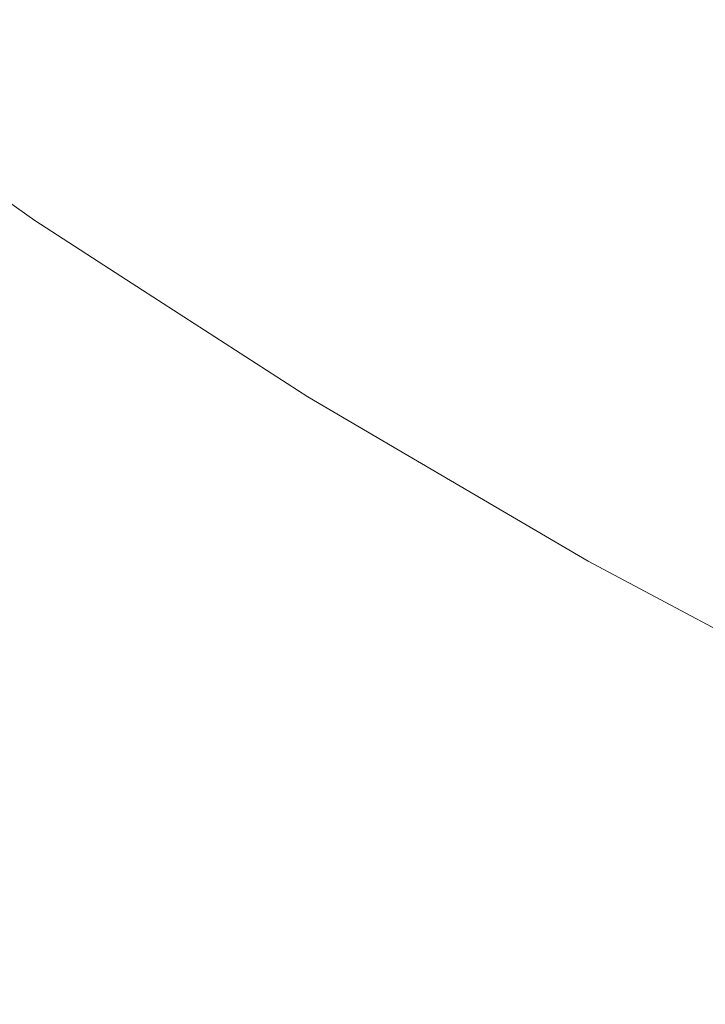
# Model space of a CAD drawing. Header units: centimetres. Extents: x -26 to 27.3, y 37.2 to 39.
# Tile 130 of 256: x -7.9721 to -7.9542, y 37.5139 to 37.5397. Entities that reach past the tile are written whole.
import ezdxf

# ---------------------------------------------------------------- set-up
doc = ezdxf.new("R2010")
doc.units = ezdxf.units.CM
doc.header["$LTSCALE"] = 2.54
doc.layers.add('Lucido design-1', color=7, linetype='Continuous')

# ---------------------------------------------------------------- blocks, each defined once
blk = doc.blocks.new('Gruppo-6-1')
at = {"color": 7, "linetype": 'Continuous', "lineweight": 9}
for points in [[(-25.859734, 38.900112, -349.282667), (-25.859734, 37.300112, -349.282667), (27.240266, 37.300112, -349.282667), (27.240266, 38.900112, -349.282667)], [(-25.859734, 38.900112, -373.24943), (-25.859734, 37.300112, -373.24943), (27.240266, 37.300112, -373.24943), (27.240266, 38.900112, -373.24943)]]:
    blk.add_3dface(points, dxfattribs=at)
for points, invisible_edges in [([(-7.968682, 37.538918, -349.75013), (-7.975425, 37.543687, -349.75013), (-7.974582, 37.544826, -349.746272), (-7.967888, 37.540092, -349.746272)], 15), ([(-7.968682, 37.538918, -373.716893), (-7.975425, 37.543687, -373.716893), (-7.974582, 37.544826, -373.713035), (-7.967888, 37.540092, -373.713035)], 15), ([(-7.959266, 37.538462, -349.738739), (-7.966037, 37.542832, -349.738739), (-7.964981, 37.544394, -349.735076), (-7.958277, 37.540068, -349.735076)], 15), ([(-7.959266, 37.538462, -373.705502), (-7.966037, 37.542832, -373.705502), (-7.964981, 37.544394, -373.701839), (-7.958277, 37.540068, -373.701839)], 15), ([(-7.969385, 37.537878, -349.754038), (-7.976172, 37.542678, -349.754038), (-7.975425, 37.543687, -349.75013), (-7.968682, 37.538918, -349.75013)], 15), ([(-7.969385, 37.537878, -373.720802), (-7.976172, 37.542678, -373.720802), (-7.975425, 37.543687, -373.716893), (-7.968682, 37.538918, -373.716893)], 15), ([(-7.950402, 37.537808, -349.731491), (-7.957209, 37.541802, -349.731491), (-7.956064, 37.543662, -349.727989), (-7.949337, 37.539715, -349.727989)], 15), ([(-7.950402, 37.537808, -373.698254), (-7.957209, 37.541802, -373.698254), (-7.956064, 37.543662, -373.694752), (-7.949337, 37.539715, -373.694752)], 15), ([(-7.960174, 37.536987, -349.742473), (-7.967006, 37.541397, -349.742473), (-7.966037, 37.542832, -349.738739), (-7.959266, 37.538462, -349.738739)], 15), ([(-7.960174, 37.536987, -373.709236), (-7.967006, 37.541397, -373.709236), (-7.966037, 37.542832, -373.705502), (-7.959266, 37.538462, -373.705502)], 15), ([(-7.969997, 37.536972, -349.757992), (-7.976822, 37.541799, -349.757992), (-7.976172, 37.542678, -349.754038), (-7.969385, 37.537878, -349.754038)], 15), ([(-7.969997, 37.536972, -373.724755), (-7.976822, 37.541799, -373.724755), (-7.976172, 37.542678, -373.720802), (-7.969385, 37.537878, -373.720802)], 15), ([(-7.970518, 37.536202, -349.761983), (-7.977375, 37.541051, -349.761983), (-7.976822, 37.541799, -349.757992), (-7.969997, 37.536972, -349.757992)], 15), ([(-7.970518, 37.536202, -373.728746), (-7.977375, 37.541051, -373.728746), (-7.976822, 37.541799, -373.724755), (-7.969997, 37.536972, -373.724755)], 15), ([(-7.951396, 37.536029, -349.735076), (-7.958277, 37.540068, -349.735076), (-7.957209, 37.541802, -349.731491), (-7.950402, 37.537808, -349.731491)], 15), ([(-7.951396, 37.536029, -373.701839), (-7.958277, 37.540068, -373.701839), (-7.957209, 37.541802, -373.698254), (-7.950402, 37.537808, -373.698254)], 15), ([(-7.961, 37.535646, -349.746272), (-7.967888, 37.540092, -349.746272), (-7.967006, 37.541397, -349.742473), (-7.960174, 37.536987, -349.742473)], 15), ([(-7.961, 37.535646, -373.713035), (-7.967888, 37.540092, -373.713035), (-7.967006, 37.541397, -373.709236), (-7.960174, 37.536987, -373.709236)], 15), ([(-7.970946, 37.535568, -349.766006), (-7.977829, 37.540436, -349.766006), (-7.977375, 37.541051, -349.761983), (-7.970518, 37.536202, -349.761983)], 15), ([(-7.970946, 37.535568, -373.732769), (-7.977829, 37.540436, -373.732769), (-7.977375, 37.541051, -373.728746), (-7.970518, 37.536202, -373.728746)], 15), ([(-7.971281, 37.535072, -349.770053), (-7.978185, 37.539955, -349.770053), (-7.977829, 37.540436, -349.766006), (-7.970946, 37.535568, -349.766006)], 15), ([(-7.971281, 37.535072, -373.736816), (-7.978185, 37.539955, -373.736816), (-7.977829, 37.540436, -373.732769), (-7.970946, 37.535568, -373.732769)], 15), ([(-7.971524, 37.534713, -349.774117), (-7.978443, 37.539607, -349.774117), (-7.978185, 37.539955, -349.770053), (-7.971281, 37.535072, -349.770053)], 15), ([(-7.971524, 37.534713, -373.74088), (-7.978443, 37.539607, -373.74088), (-7.978185, 37.539955, -373.736816), (-7.971281, 37.535072, -373.736816)], 15), ([(-7.961742, 37.53444, -349.75013), (-7.968682, 37.538918, -349.75013), (-7.967888, 37.540092, -349.746272), (-7.961, 37.535646, -349.746272)], 15), ([(-7.961742, 37.53444, -373.716893), (-7.968682, 37.538918, -373.716893), (-7.967888, 37.540092, -373.713035), (-7.961, 37.535646, -373.713035)], 15), ([(-7.952315, 37.534383, -349.738739), (-7.959266, 37.538462, -349.738739), (-7.958277, 37.540068, -349.735076), (-7.951396, 37.536029, -349.735076)], 15), ([(-7.952315, 37.534383, -373.705502), (-7.959266, 37.538462, -373.705502), (-7.958277, 37.540068, -373.701839), (-7.951396, 37.536029, -373.701839)], 15), ([(-7.971673, 37.534493, -349.778192), (-7.978601, 37.539393, -349.778192), (-7.978443, 37.539607, -349.774117), (-7.971524, 37.534713, -349.774117)], 15), ([(-7.971673, 37.534493, -373.744955), (-7.978601, 37.539393, -373.744955), (-7.978443, 37.539607, -373.74088), (-7.971524, 37.534713, -373.74088)], 15), ([(-7.972006, 37.533999, -349.992612), (-7.978955, 37.538914, -349.992612), (-7.978766, 37.53917, -349.988627), (-7.971828, 37.534263, -349.988627)], 15), ([(-7.972006, 37.533999, -373.959375), (-7.978955, 37.538914, -373.959375), (-7.978766, 37.53917, -373.95539), (-7.971828, 37.534263, -373.95539)], 15), ([(-7.971828, 37.534263, -349.988627), (-7.978766, 37.53917, -349.988627), (-7.978672, 37.539297, -349.984639), (-7.97174, 37.534394, -349.984639)], 15), ([(-7.971828, 37.534263, -373.95539), (-7.978766, 37.53917, -373.95539), (-7.978672, 37.539297, -373.951402), (-7.97174, 37.534394, -373.951402)], 15), ([(-7.975941, 37.537389, -349.982667), (-7.971729, 37.53441, -349.982667), (-7.97174, 37.534394, -349.984639), (-7.978672, 37.539297, -349.984639)], 14), ([(-7.975941, 37.537389, -373.94943), (-7.971729, 37.53441, -373.94943), (-7.97174, 37.534394, -373.951402), (-7.978672, 37.539297, -373.951402)], 14), ([(-7.971728, 37.534411, -349.782122), (-7.978659, 37.539314, -349.782122), (-7.978601, 37.539393, -349.778192), (-7.971673, 37.534493, -349.778192)], 15), ([(-7.971728, 37.534411, -373.748885), (-7.978659, 37.539314, -373.748885), (-7.978601, 37.539393, -373.744955), (-7.971673, 37.534493, -373.744955)], 15), ([(-7.978659, 37.539314, -349.782122), (-7.971728, 37.534411, -349.782122), (-7.971729, 37.53441, -349.782667), (-7.975941, 37.537389, -349.782667)], 11), ([(-7.978659, 37.539314, -373.748885), (-7.971728, 37.534411, -373.748885), (-7.971729, 37.53441, -373.74943), (-7.975941, 37.537389, -373.74943)], 11), ([(-7.972274, 37.533604, -349.996586), (-7.979239, 37.53853, -349.996586), (-7.978955, 37.538914, -349.992612), (-7.972006, 37.533999, -349.992612)], 15), ([(-7.972274, 37.533604, -373.963349), (-7.979239, 37.53853, -373.963349), (-7.978955, 37.538914, -373.959375), (-7.972006, 37.533999, -373.959375)], 15), ([(-7.962401, 37.53337, -349.754038), (-7.969385, 37.537878, -349.754038), (-7.968682, 37.538918, -349.75013), (-7.961742, 37.53444, -349.75013)], 15), ([(-7.962401, 37.53337, -373.720802), (-7.969385, 37.537878, -373.720802), (-7.968682, 37.538918, -373.716893), (-7.961742, 37.53444, -373.716893)], 15), ([(-7.95316, 37.532871, -349.742473), (-7.960174, 37.536987, -349.742473), (-7.959266, 37.538462, -349.738739), (-7.952315, 37.534383, -349.738739)], 15), ([(-7.95316, 37.532871, -373.709236), (-7.960174, 37.536987, -373.709236), (-7.959266, 37.538462, -373.705502), (-7.952315, 37.534383, -373.705502)], 15), ([(-7.962974, 37.532439, -349.757992), (-7.969997, 37.536972, -349.757992), (-7.969385, 37.537878, -349.754038), (-7.962401, 37.53337, -349.754038)], 15), ([(-7.962974, 37.532439, -373.724755), (-7.969997, 37.536972, -373.724755), (-7.969385, 37.537878, -373.720802), (-7.962401, 37.53337, -373.720802)], 15), ([(-7.971729, 37.53441, -349.982667), (-7.975941, 37.537389, -349.982667), (-7.975941, 37.537389, -349.782667), (-7.971729, 37.53441, -349.782667)], 10), ([(-7.971729, 37.53441, -373.94943), (-7.975941, 37.537389, -373.94943), (-7.975941, 37.537389, -373.74943), (-7.971729, 37.53441, -373.74943)], 10), ([(-7.963461, 37.531647, -349.761983), (-7.970518, 37.536202, -349.761983), (-7.969997, 37.536972, -349.757992), (-7.962974, 37.532439, -349.757992)], 15), ([(-7.963461, 37.531647, -373.728746), (-7.970518, 37.536202, -373.728746), (-7.969997, 37.536972, -373.724755), (-7.962974, 37.532439, -373.724755)], 15), ([(-7.953928, 37.531496, -349.746272), (-7.961, 37.535646, -349.746272), (-7.960174, 37.536987, -349.742473), (-7.95316, 37.532871, -349.742473)], 15), ([(-7.953928, 37.531496, -373.713035), (-7.961, 37.535646, -373.713035), (-7.960174, 37.536987, -373.709236), (-7.95316, 37.532871, -373.709236)], 15), ([(-7.963862, 37.530996, -349.766006), (-7.970946, 37.535568, -349.766006), (-7.970518, 37.536202, -349.761983), (-7.963461, 37.531647, -349.761983)], 15), ([(-7.963862, 37.530996, -373.732769), (-7.970946, 37.535568, -373.732769), (-7.970518, 37.536202, -373.728746), (-7.963461, 37.531647, -373.728746)], 15), ([(-7.964176, 37.530486, -349.770053), (-7.971281, 37.535072, -349.770053), (-7.970946, 37.535568, -349.766006), (-7.963862, 37.530996, -349.766006)], 15), ([(-7.964176, 37.530486, -373.736816), (-7.971281, 37.535072, -373.736816), (-7.970946, 37.535568, -373.732769), (-7.963862, 37.530996, -373.732769)], 15), ([(-7.954619, 37.53026, -349.75013), (-7.961742, 37.53444, -349.75013), (-7.961, 37.535646, -349.746272), (-7.953928, 37.531496, -349.746272)], 15), ([(-7.954619, 37.53026, -373.716893), (-7.961742, 37.53444, -373.716893), (-7.961, 37.535646, -373.713035), (-7.953928, 37.531496, -373.713035)], 15), ([(-7.964403, 37.530118, -349.774117), (-7.971524, 37.534713, -349.774117), (-7.971281, 37.535072, -349.770053), (-7.964176, 37.530486, -349.770053)], 15), ([(-7.964403, 37.530118, -373.74088), (-7.971524, 37.534713, -373.74088), (-7.971281, 37.535072, -373.736816), (-7.964176, 37.530486, -373.736816)], 15), ([(-7.964543, 37.529891, -349.778192), (-7.971673, 37.534493, -349.778192), (-7.971524, 37.534713, -349.774117), (-7.964403, 37.530118, -349.774117)], 15), ([(-7.964543, 37.529891, -373.744955), (-7.971673, 37.534493, -373.744955), (-7.971524, 37.534713, -373.74088), (-7.964403, 37.530118, -373.74088)], 15), ([(-7.964855, 37.529384, -349.992612), (-7.972006, 37.533999, -349.992612), (-7.971828, 37.534263, -349.988627), (-7.964688, 37.529655, -349.988627)], 15), ([(-7.964855, 37.529384, -373.959375), (-7.972006, 37.533999, -373.959375), (-7.971828, 37.534263, -373.95539), (-7.964688, 37.529655, -373.95539)], 15), ([(-7.964688, 37.529655, -349.988627), (-7.971828, 37.534263, -349.988627), (-7.97174, 37.534394, -349.984639), (-7.964605, 37.52979, -349.984639)], 15), ([(-7.964688, 37.529655, -373.95539), (-7.971828, 37.534263, -373.95539), (-7.97174, 37.534394, -373.951402), (-7.964605, 37.52979, -373.951402)], 15), ([(-7.97174, 37.534394, -349.984639), (-7.971729, 37.53441, -349.982667), (-7.969183, 37.532767, -349.982667)], 9), ([(-7.97174, 37.534394, -373.951402), (-7.971729, 37.53441, -373.94943), (-7.969183, 37.532767, -373.94943)], 9), ([(-7.969183, 37.532767, -349.982667), (-7.964595, 37.529806, -349.982667), (-7.964605, 37.52979, -349.984639), (-7.97174, 37.534394, -349.984639)], 14), ([(-7.969183, 37.532767, -373.94943), (-7.964595, 37.529806, -373.94943), (-7.964605, 37.52979, -373.951402), (-7.97174, 37.534394, -373.951402)], 14), ([(-7.969183, 37.532767, -349.782667), (-7.971729, 37.53441, -349.782667), (-7.971728, 37.534411, -349.782122)], 10), ([(-7.969183, 37.532767, -373.74943), (-7.971729, 37.53441, -373.74943), (-7.971728, 37.534411, -373.748885)], 10), ([(-7.971729, 37.53441, -349.782667), (-7.969183, 37.532767, -349.782667), (-7.969183, 37.532767, -349.982667), (-7.971729, 37.53441, -349.982667)], 10), ([(-7.971729, 37.53441, -373.74943), (-7.969183, 37.532767, -373.74943), (-7.969183, 37.532767, -373.94943), (-7.971729, 37.53441, -373.94943)], 10), ([(-7.964594, 37.529807, -349.782122), (-7.971728, 37.534411, -349.782122), (-7.971673, 37.534493, -349.778192), (-7.964543, 37.529891, -349.778192)], 15), ([(-7.964594, 37.529807, -373.748885), (-7.971728, 37.534411, -373.748885), (-7.971673, 37.534493, -373.744955), (-7.964543, 37.529891, -373.744955)], 15), ([(-7.971728, 37.534411, -349.782122), (-7.964594, 37.529807, -349.782122), (-7.964595, 37.529806, -349.782667), (-7.969183, 37.532767, -349.782667)], 11), ([(-7.971728, 37.534411, -373.748885), (-7.964594, 37.529807, -373.748885), (-7.964595, 37.529806, -373.74943), (-7.969183, 37.532767, -373.74943)], 11), ([(-7.955231, 37.529163, -349.754038), (-7.962401, 37.53337, -349.754038), (-7.961742, 37.53444, -349.75013), (-7.954619, 37.53026, -349.75013)], 15), ([(-7.955231, 37.529163, -373.720802), (-7.962401, 37.53337, -373.720802), (-7.961742, 37.53444, -373.716893), (-7.954619, 37.53026, -373.716893)], 15), ([(-7.965106, 37.528977, -349.996586), (-7.972274, 37.533604, -349.996586), (-7.972006, 37.533999, -349.992612), (-7.964855, 37.529384, -349.992612)], 15), ([(-7.965106, 37.528977, -373.963349), (-7.972274, 37.533604, -373.963349), (-7.972006, 37.533999, -373.959375), (-7.964855, 37.529384, -373.959375)], 15), ([(-7.96544, 37.528435, -350.000543), (-7.972631, 37.533075, -350.000543), (-7.972274, 37.533604, -349.996586), (-7.965106, 37.528977, -349.996586)], 15), ([(-7.96544, 37.528435, -373.967306), (-7.972631, 37.533075, -373.967306), (-7.972274, 37.533604, -373.963349), (-7.965106, 37.528977, -373.963349)], 15), ([(-7.955765, 37.528209, -349.757992), (-7.962974, 37.532439, -349.757992), (-7.962401, 37.53337, -349.754038), (-7.955231, 37.529163, -349.754038)], 15), ([(-7.955765, 37.528209, -373.724755), (-7.962974, 37.532439, -373.724755), (-7.962401, 37.53337, -373.720802), (-7.955231, 37.529163, -373.720802)], 15), ([(-7.965857, 37.527756, -350.004477), (-7.973077, 37.532416, -350.004477), (-7.972631, 37.533075, -350.000543), (-7.96544, 37.528435, -350.000543)], 15), ([(-7.965857, 37.527756, -373.97124), (-7.973077, 37.532416, -373.97124), (-7.972631, 37.533075, -373.967306), (-7.96544, 37.528435, -373.967306)], 15), ([(-7.964595, 37.529806, -349.982667), (-7.969183, 37.532767, -349.982667), (-7.969183, 37.532767, -349.782667), (-7.964595, 37.529806, -349.782667)], 10), ([(-7.964595, 37.529806, -373.94943), (-7.969183, 37.532767, -373.94943), (-7.969183, 37.532767, -373.74943), (-7.964595, 37.529806, -373.74943)], 10), ([(-7.966358, 37.526943, -350.00838), (-7.973612, 37.531624, -350.00838), (-7.973077, 37.532416, -350.004477), (-7.965857, 37.527756, -350.004477)], 15), ([(-7.966358, 37.526943, -373.975143), (-7.973612, 37.531624, -373.975143), (-7.973077, 37.532416, -373.97124), (-7.965857, 37.527756, -373.97124)], 15), ([(-7.956218, 37.527397, -349.761983), (-7.963461, 37.531647, -349.761983), (-7.962974, 37.532439, -349.757992), (-7.955765, 37.528209, -349.757992)], 15), ([(-7.956218, 37.527397, -373.728746), (-7.963461, 37.531647, -373.728746), (-7.962974, 37.532439, -373.724755), (-7.955765, 37.528209, -373.724755)], 15), ([(-7.966941, 37.525996, -350.012247), (-7.974235, 37.530702, -350.012247), (-7.973612, 37.531624, -350.00838), (-7.966358, 37.526943, -350.00838)], 15), ([(-7.966941, 37.525996, -373.97901), (-7.974235, 37.530702, -373.97901), (-7.973612, 37.531624, -373.975143), (-7.966358, 37.526943, -373.975143)], 15), ([(-7.956591, 37.526729, -349.766006), (-7.963862, 37.530996, -349.766006), (-7.963461, 37.531647, -349.761983), (-7.956218, 37.527397, -349.761983)], 15), ([(-7.956591, 37.526729, -373.732769), (-7.963862, 37.530996, -373.732769), (-7.963461, 37.531647, -373.728746), (-7.956218, 37.527397, -373.728746)], 15), ([(-7.947325, 37.526386, -349.75013), (-7.954619, 37.53026, -349.75013), (-7.953928, 37.531496, -349.746272), (-7.946687, 37.52765, -349.746272)], 15), ([(-7.947325, 37.526386, -373.716893), (-7.954619, 37.53026, -373.716893), (-7.953928, 37.531496, -373.713035), (-7.946687, 37.52765, -373.713035)], 15), ([(-7.956883, 37.526206, -349.770053), (-7.964176, 37.530486, -349.770053), (-7.963862, 37.530996, -349.766006), (-7.956591, 37.526729, -349.766006)], 15), ([(-7.956883, 37.526206, -373.736816), (-7.964176, 37.530486, -373.736816), (-7.963862, 37.530996, -373.732769), (-7.956591, 37.526729, -373.732769)], 15), ([(-7.967607, 37.524915, -350.01607), (-7.974945, 37.529651, -350.01607), (-7.974235, 37.530702, -350.012247), (-7.966941, 37.525996, -350.012247)], 15), ([(-7.967607, 37.524915, -373.982833), (-7.974945, 37.529651, -373.982833), (-7.974235, 37.530702, -373.97901), (-7.966941, 37.525996, -373.97901)], 15), ([(-7.957094, 37.525829, -349.774117), (-7.964403, 37.530118, -349.774117), (-7.964176, 37.530486, -349.770053), (-7.956883, 37.526206, -349.770053)], 15), ([(-7.957094, 37.525829, -373.74088), (-7.964403, 37.530118, -373.74088), (-7.964176, 37.530486, -373.736816), (-7.956883, 37.526206, -373.736816)], 15), ([(-7.94789, 37.525264, -349.754038), (-7.955231, 37.529163, -349.754038), (-7.954619, 37.53026, -349.75013), (-7.947325, 37.526386, -349.75013)], 15), ([(-7.94789, 37.525264, -373.720802), (-7.955231, 37.529163, -373.720802), (-7.954619, 37.53026, -373.716893), (-7.947325, 37.526386, -373.716893)], 15), ([(-7.957272, 37.52551, -349.782122), (-7.964594, 37.529807, -349.782122), (-7.964543, 37.529891, -349.778192), (-7.957224, 37.525597, -349.778192)], 15), ([(-7.957272, 37.52551, -373.748885), (-7.964594, 37.529807, -373.748885), (-7.964543, 37.529891, -373.744955), (-7.957224, 37.525597, -373.744955)], 15), ([(-7.957224, 37.525597, -349.778192), (-7.964543, 37.529891, -349.778192), (-7.964403, 37.530118, -349.774117), (-7.957094, 37.525829, -349.774117)], 15), ([(-7.957224, 37.525597, -373.744955), (-7.964543, 37.529891, -373.744955), (-7.964403, 37.530118, -373.74088), (-7.957094, 37.525829, -373.74088)], 15), ([(-7.968353, 37.523703, -350.019843), (-7.975742, 37.528472, -350.019843), (-7.974945, 37.529651, -350.01607), (-7.967607, 37.524915, -350.01607)], 15), ([(-7.968353, 37.523703, -373.986606), (-7.975742, 37.528472, -373.986606), (-7.974945, 37.529651, -373.982833), (-7.967607, 37.524915, -373.982833)], 15), ([(-7.957514, 37.525076, -349.992612), (-7.964855, 37.529384, -349.992612), (-7.964688, 37.529655, -349.988627), (-7.957359, 37.525354, -349.988627)], 15), ([(-7.957514, 37.525076, -373.959375), (-7.964855, 37.529384, -373.959375), (-7.964688, 37.529655, -373.95539), (-7.957359, 37.525354, -373.95539)], 15), ([(-7.957359, 37.525354, -349.988627), (-7.964688, 37.529655, -349.988627), (-7.964605, 37.52979, -349.984639), (-7.957282, 37.525492, -349.984639)], 15), ([(-7.957359, 37.525354, -373.95539), (-7.964688, 37.529655, -373.95539), (-7.964605, 37.52979, -373.951402), (-7.957282, 37.525492, -373.951402)], 15), ([(-7.964605, 37.52979, -349.984639), (-7.964595, 37.529806, -349.982667), (-7.962236, 37.528422, -349.982667)], 9), ([(-7.964605, 37.52979, -373.951402), (-7.964595, 37.529806, -373.94943), (-7.962236, 37.528422, -373.94943)], 9), ([(-7.962236, 37.528422, -349.982667), (-7.957273, 37.525509, -349.982667), (-7.957282, 37.525492, -349.984639), (-7.964605, 37.52979, -349.984639)], 14), ([(-7.962236, 37.528422, -373.94943), (-7.957273, 37.525509, -373.94943), (-7.957282, 37.525492, -373.951402), (-7.964605, 37.52979, -373.951402)], 14), ([(-7.962236, 37.528422, -349.782667), (-7.964595, 37.529806, -349.782667), (-7.964594, 37.529807, -349.782122)], 10), ([(-7.962236, 37.528422, -373.74943), (-7.964595, 37.529806, -373.74943), (-7.964594, 37.529807, -373.748885)], 10), ([(-7.964595, 37.529806, -349.782667), (-7.962236, 37.528422, -349.782667), (-7.962236, 37.528422, -349.982667), (-7.964595, 37.529806, -349.982667)], 10), ([(-7.964595, 37.529806, -373.74943), (-7.962236, 37.528422, -373.74943), (-7.962236, 37.528422, -373.94943), (-7.964595, 37.529806, -373.94943)], 10), ([(-7.964594, 37.529807, -349.782122), (-7.957272, 37.52551, -349.782122), (-7.957273, 37.525509, -349.782667), (-7.962236, 37.528422, -349.782667)], 11), ([(-7.964594, 37.529807, -373.748885), (-7.957272, 37.52551, -373.748885), (-7.957273, 37.525509, -373.74943), (-7.962236, 37.528422, -373.74943)], 11), ([(-7.957747, 37.524659, -349.996586), (-7.965106, 37.528977, -349.996586), (-7.964855, 37.529384, -349.992612), (-7.957514, 37.525076, -349.992612)], 15), ([(-7.957747, 37.524659, -373.963349), (-7.965106, 37.528977, -373.963349), (-7.964855, 37.529384, -373.959375), (-7.957514, 37.525076, -373.959375)], 15), ([(-7.948382, 37.524288, -349.757992), (-7.955765, 37.528209, -349.757992), (-7.955231, 37.529163, -349.754038), (-7.94789, 37.525264, -349.754038)], 15), ([(-7.948382, 37.524288, -373.724755), (-7.955765, 37.528209, -373.724755), (-7.955231, 37.529163, -373.720802), (-7.94789, 37.525264, -373.720802)], 15), ([(-7.958058, 37.524103, -350.000543), (-7.96544, 37.528435, -350.000543), (-7.965106, 37.528977, -349.996586), (-7.957747, 37.524659, -349.996586)], 15), ([(-7.958058, 37.524103, -373.967306), (-7.96544, 37.528435, -373.967306), (-7.965106, 37.528977, -373.963349), (-7.957747, 37.524659, -373.963349)], 15), ([(-7.96918, 37.522361, -350.02356), (-7.976625, 37.527166, -350.02356), (-7.975742, 37.528472, -350.019843), (-7.968353, 37.523703, -350.019843)], 15), ([(-7.96918, 37.522361, -373.990324), (-7.976625, 37.527166, -373.990324), (-7.975742, 37.528472, -373.986606), (-7.968353, 37.523703, -373.986606)], 15), ([(-7.958447, 37.523408, -350.004477), (-7.965857, 37.527756, -350.004477), (-7.96544, 37.528435, -350.000543), (-7.958058, 37.524103, -350.000543)], 15), ([(-7.958447, 37.523408, -373.97124), (-7.965857, 37.527756, -373.97124), (-7.96544, 37.528435, -373.967306), (-7.958058, 37.524103, -373.967306)], 15), ([(-7.957273, 37.525509, -349.982667), (-7.962236, 37.528422, -349.982667), (-7.962236, 37.528422, -349.782667), (-7.957273, 37.525509, -349.782667)], 10), ([(-7.957273, 37.525509, -373.94943), (-7.962236, 37.528422, -373.94943), (-7.962236, 37.528422, -373.74943), (-7.957273, 37.525509, -373.74943)], 10), ([(-7.948801, 37.523458, -349.761983), (-7.956218, 37.527397, -349.761983), (-7.955765, 37.528209, -349.757992), (-7.948382, 37.524288, -349.757992)], 15), ([(-7.948801, 37.523458, -373.728746), (-7.956218, 37.527397, -373.728746), (-7.955765, 37.528209, -373.724755), (-7.948382, 37.524288, -373.724755)], 15), ([(-7.958913, 37.522574, -350.00838), (-7.966358, 37.526943, -350.00838), (-7.965857, 37.527756, -350.004477), (-7.958447, 37.523408, -350.004477)], 15), ([(-7.958913, 37.522574, -373.975143), (-7.966358, 37.526943, -373.975143), (-7.965857, 37.527756, -373.97124), (-7.958447, 37.523408, -373.97124)], 15), ([(-7.949145, 37.522775, -349.766006), (-7.956591, 37.526729, -349.766006), (-7.956218, 37.527397, -349.761983), (-7.948801, 37.523458, -349.761983)], 15), ([(-7.949145, 37.522775, -373.732769), (-7.956591, 37.526729, -373.732769), (-7.956218, 37.527397, -373.728746), (-7.948801, 37.523458, -373.728746)], 15), ([(-7.970085, 37.52089, -350.027215), (-7.977592, 37.525735, -350.027215), (-7.976625, 37.527166, -350.02356), (-7.96918, 37.522361, -350.02356)], 15), ([(-7.970085, 37.52089, -373.993978), (-7.977592, 37.525735, -373.993978), (-7.976625, 37.527166, -373.990324), (-7.96918, 37.522361, -373.990324)], 15), ([(-7.959455, 37.521602, -350.012247), (-7.966941, 37.525996, -350.012247), (-7.966358, 37.526943, -350.00838), (-7.958913, 37.522574, -350.00838)], 15), ([(-7.959455, 37.521602, -373.97901), (-7.966941, 37.525996, -373.97901), (-7.966358, 37.526943, -373.975143), (-7.958913, 37.522574, -373.975143)], 15), ([(-7.949415, 37.52224, -349.770053), (-7.956883, 37.526206, -349.770053), (-7.956591, 37.526729, -349.766006), (-7.949145, 37.522775, -349.766006)], 15), ([(-7.949415, 37.52224, -373.736816), (-7.956883, 37.526206, -373.736816), (-7.956591, 37.526729, -373.732769), (-7.949145, 37.522775, -373.732769)], 15), ([(-7.94961, 37.521854, -349.774117), (-7.957094, 37.525829, -349.774117), (-7.956883, 37.526206, -349.770053), (-7.949415, 37.52224, -349.770053)], 15), ([(-7.94961, 37.521854, -373.74088), (-7.957094, 37.525829, -373.74088), (-7.956883, 37.526206, -373.736816), (-7.949415, 37.52224, -373.736816)], 15), ([(-7.960074, 37.520495, -350.01607), (-7.967607, 37.524915, -350.01607), (-7.966941, 37.525996, -350.012247), (-7.959455, 37.521602, -350.012247)], 15), ([(-7.960074, 37.520495, -373.982833), (-7.967607, 37.524915, -373.982833), (-7.966941, 37.525996, -373.97901), (-7.959455, 37.521602, -373.97901)], 15), ([(-7.949729, 37.521616, -349.778192), (-7.957224, 37.525597, -349.778192), (-7.957094, 37.525829, -349.774117), (-7.94961, 37.521854, -349.774117)], 15), ([(-7.949729, 37.521616, -373.744955), (-7.957224, 37.525597, -373.744955), (-7.957094, 37.525829, -373.74088), (-7.94961, 37.521854, -373.74088)], 15), ([(-7.971069, 37.519293, -350.030801), (-7.978642, 37.524181, -350.030801), (-7.977592, 37.525735, -350.027215), (-7.970085, 37.52089, -350.027215)], 15), ([(-7.971069, 37.519293, -373.997564), (-7.978642, 37.524181, -373.997564), (-7.977592, 37.525735, -373.993978), (-7.970085, 37.52089, -373.993978)], 15), ([(-7.949774, 37.521528, -349.782122), (-7.957272, 37.52551, -349.782122), (-7.957224, 37.525597, -349.778192), (-7.949729, 37.521616, -349.778192)], 15), ([(-7.949774, 37.521528, -373.748885), (-7.957272, 37.52551, -373.748885), (-7.957224, 37.525597, -373.744955), (-7.949729, 37.521616, -373.744955)], 15), ([(-7.949998, 37.521084, -349.992612), (-7.957514, 37.525076, -349.992612), (-7.957359, 37.525354, -349.988627), (-7.949854, 37.521368, -349.988627)], 15), ([(-7.949998, 37.521084, -373.959375), (-7.957514, 37.525076, -373.959375), (-7.957359, 37.525354, -373.95539), (-7.949854, 37.521368, -373.95539)], 15), ([(-7.949854, 37.521368, -349.988627), (-7.957359, 37.525354, -349.988627), (-7.957282, 37.525492, -349.984639), (-7.949783, 37.521509, -349.984639)], 15), ([(-7.949854, 37.521368, -373.95539), (-7.957359, 37.525354, -373.95539), (-7.957282, 37.525492, -373.951402), (-7.949783, 37.521509, -373.951402)], 15), ([(-7.957282, 37.525492, -349.984639), (-7.957273, 37.525509, -349.982667), (-7.95511, 37.52436, -349.982667)], 9), ([(-7.957282, 37.525492, -373.951402), (-7.957273, 37.525509, -373.94943), (-7.95511, 37.52436, -373.94943)], 9), ([(-7.95511, 37.52436, -349.982667), (-7.949774, 37.521527, -349.982667), (-7.949783, 37.521509, -349.984639), (-7.957282, 37.525492, -349.984639)], 14), ([(-7.95511, 37.52436, -373.94943), (-7.949774, 37.521527, -373.94943), (-7.949783, 37.521509, -373.951402), (-7.957282, 37.525492, -373.951402)], 14), ([(-7.95511, 37.52436, -349.782667), (-7.957273, 37.525509, -349.782667), (-7.957272, 37.52551, -349.782122)], 10), ([(-7.95511, 37.52436, -373.74943), (-7.957273, 37.525509, -373.74943), (-7.957272, 37.52551, -373.748885)], 10), ([(-7.957273, 37.525509, -349.782667), (-7.95511, 37.52436, -349.782667), (-7.95511, 37.52436, -349.982667), (-7.957273, 37.525509, -349.982667)], 10), ([(-7.957273, 37.525509, -373.74943), (-7.95511, 37.52436, -373.74943), (-7.95511, 37.52436, -373.94943), (-7.957273, 37.525509, -373.94943)], 10), ([(-7.957272, 37.52551, -349.782122), (-7.949774, 37.521528, -349.782122), (-7.949774, 37.521527, -349.782667), (-7.95511, 37.52436, -349.782667)], 11), ([(-7.957272, 37.52551, -373.748885), (-7.949774, 37.521528, -373.748885), (-7.949774, 37.521527, -373.74943), (-7.95511, 37.52436, -373.74943)], 11), ([(-7.950213, 37.520658, -349.996586), (-7.957747, 37.524659, -349.996586), (-7.957514, 37.525076, -349.992612), (-7.949998, 37.521084, -349.992612)], 15), ([(-7.950213, 37.520658, -373.963349), (-7.957747, 37.524659, -373.963349), (-7.957514, 37.525076, -373.959375), (-7.949998, 37.521084, -373.959375)], 15), ([(-7.960768, 37.519252, -350.019843), (-7.968353, 37.523703, -350.019843), (-7.967607, 37.524915, -350.01607), (-7.960074, 37.520495, -350.01607)], 15), ([(-7.960768, 37.519252, -373.986606), (-7.968353, 37.523703, -373.986606), (-7.967607, 37.524915, -373.982833), (-7.960074, 37.520495, -373.982833)], 15), ([(-7.9505, 37.520088, -350.000543), (-7.958058, 37.524103, -350.000543), (-7.957747, 37.524659, -349.996586), (-7.950213, 37.520658, -349.996586)], 15), ([(-7.9505, 37.520088, -373.967306), (-7.958058, 37.524103, -373.967306), (-7.957747, 37.524659, -373.963349), (-7.950213, 37.520658, -373.963349)], 15), ([(-7.949774, 37.521527, -349.982667), (-7.95511, 37.52436, -349.982667), (-7.95511, 37.52436, -349.782667), (-7.949774, 37.521527, -349.782667)], 10), ([(-7.949774, 37.521527, -373.94943), (-7.95511, 37.52436, -373.94943), (-7.95511, 37.52436, -373.74943), (-7.949774, 37.521527, -373.74943)], 10), ([(-7.972128, 37.517571, -350.034311), (-7.979774, 37.522506, -350.034311), (-7.978642, 37.524181, -350.030801), (-7.971069, 37.519293, -350.030801)], 15), ([(-7.972128, 37.517571, -374.001074), (-7.979774, 37.522506, -374.001074), (-7.978642, 37.524181, -373.997564), (-7.971069, 37.519293, -373.997564)], 15), ([(-7.950858, 37.519377, -350.004477), (-7.958447, 37.523408, -350.004477), (-7.958058, 37.524103, -350.000543), (-7.9505, 37.520088, -350.000543)], 15), ([(-7.950858, 37.519377, -373.97124), (-7.958447, 37.523408, -373.97124), (-7.958058, 37.524103, -373.967306), (-7.9505, 37.520088, -373.967306)], 15), ([(-7.961537, 37.517876, -350.02356), (-7.96918, 37.522361, -350.02356), (-7.968353, 37.523703, -350.019843), (-7.960768, 37.519252, -350.019843)], 15), ([(-7.961537, 37.517876, -373.990324), (-7.96918, 37.522361, -373.990324), (-7.968353, 37.523703, -373.986606), (-7.960768, 37.519252, -373.986606)], 15), ([(-7.951288, 37.518524, -350.00838), (-7.958913, 37.522574, -350.00838), (-7.958447, 37.523408, -350.004477), (-7.950858, 37.519377, -350.004477)], 15), ([(-7.951288, 37.518524, -373.975143), (-7.958913, 37.522574, -373.975143), (-7.958447, 37.523408, -373.97124), (-7.950858, 37.519377, -373.97124)], 15), ([(-7.951789, 37.517531, -350.012247), (-7.959455, 37.521602, -350.012247), (-7.958913, 37.522574, -350.00838), (-7.951288, 37.518524, -350.00838)], 15), ([(-7.951789, 37.517531, -373.97901), (-7.959455, 37.521602, -373.97901), (-7.958913, 37.522574, -373.975143), (-7.951288, 37.518524, -373.975143)], 15), ([(-7.962379, 37.516368, -350.027215), (-7.970085, 37.52089, -350.027215), (-7.96918, 37.522361, -350.02356), (-7.961537, 37.517876, -350.02356)], 15), ([(-7.962379, 37.516368, -373.993978), (-7.970085, 37.52089, -373.993978), (-7.96918, 37.522361, -373.990324), (-7.961537, 37.517876, -373.990324)], 15), ([(-7.95236, 37.516398, -350.01607), (-7.960074, 37.520495, -350.01607), (-7.959455, 37.521602, -350.012247), (-7.951789, 37.517531, -350.012247)], 15), ([(-7.95236, 37.516398, -373.982833), (-7.960074, 37.520495, -373.982833), (-7.959455, 37.521602, -373.97901), (-7.951789, 37.517531, -373.97901)], 15), ([(-7.963294, 37.51473, -350.030801), (-7.971069, 37.519293, -350.030801), (-7.970085, 37.52089, -350.027215), (-7.962379, 37.516368, -350.027215)], 15), ([(-7.963294, 37.51473, -373.997564), (-7.971069, 37.519293, -373.997564), (-7.970085, 37.52089, -373.993978), (-7.962379, 37.516368, -373.993978)], 15), ([(-7.953001, 37.515127, -350.019843), (-7.960768, 37.519252, -350.019843), (-7.960074, 37.520495, -350.01607), (-7.95236, 37.516398, -350.01607)], 15), ([(-7.953001, 37.515127, -373.986606), (-7.960768, 37.519252, -373.986606), (-7.960074, 37.520495, -373.982833), (-7.95236, 37.516398, -373.982833)], 15), ([(-7.96428, 37.512966, -350.034311), (-7.972128, 37.517571, -350.034311), (-7.971069, 37.519293, -350.030801), (-7.963294, 37.51473, -350.030801)], 15), ([(-7.96428, 37.512966, -374.001074), (-7.972128, 37.517571, -374.001074), (-7.971069, 37.519293, -373.997564), (-7.963294, 37.51473, -373.997564)], 15), ([(-7.953711, 37.513719, -350.02356), (-7.961537, 37.517876, -350.02356), (-7.960768, 37.519252, -350.019843), (-7.953001, 37.515127, -350.019843)], 15), ([(-7.953711, 37.513719, -373.990324), (-7.961537, 37.517876, -373.990324), (-7.960768, 37.519252, -373.986606), (-7.953001, 37.515127, -373.986606)], 15), ([(-7.954489, 37.512177, -350.027215), (-7.962379, 37.516368, -350.027215), (-7.961537, 37.517876, -350.02356), (-7.953711, 37.513719, -350.02356)], 15), ([(-7.954489, 37.512177, -373.993978), (-7.962379, 37.516368, -373.993978), (-7.961537, 37.517876, -373.990324), (-7.953711, 37.513719, -373.990324)], 15), ([(-7.965335, 37.511076, -350.037741), (-7.973263, 37.515729, -350.037741), (-7.972128, 37.517571, -350.034311), (-7.96428, 37.512966, -350.034311)], 15), ([(-7.965335, 37.511076, -374.004504), (-7.973263, 37.515729, -374.004504), (-7.972128, 37.517571, -374.001074), (-7.96428, 37.512966, -374.001074)], 15), ([(-7.955333, 37.510502, -350.030801), (-7.963294, 37.51473, -350.030801), (-7.962379, 37.516368, -350.027215), (-7.954489, 37.512177, -350.027215)], 15), ([(-7.955333, 37.510502, -373.997564), (-7.963294, 37.51473, -373.997564), (-7.962379, 37.516368, -373.993978), (-7.954489, 37.512177, -373.993978)], 15), ([(-7.966459, 37.509065, -350.041082), (-7.974471, 37.513767, -350.041082), (-7.973263, 37.515729, -350.037741), (-7.965335, 37.511076, -350.037741)], 15), ([(-7.966459, 37.509065, -374.007845), (-7.974471, 37.513767, -374.007845), (-7.973263, 37.515729, -374.004504), (-7.965335, 37.511076, -374.004504)], 15), ([(-7.956243, 37.508697, -350.034311), (-7.96428, 37.512966, -350.034311), (-7.963294, 37.51473, -350.030801), (-7.955333, 37.510502, -350.030801)], 15), ([(-7.956243, 37.508697, -374.001074), (-7.96428, 37.512966, -374.001074), (-7.963294, 37.51473, -373.997564), (-7.955333, 37.510502, -373.997564)], 15)]:
    blk.add_3dface(points, dxfattribs=dict(at, invisible_edges=invisible_edges))

msp = doc.modelspace()

# ---------------------------------------------------------------- block references
at = {"layer": 'Lucido design-1', "color": 7}
msp.add_blockref('Gruppo-6-1', (0, 0), dxfattribs=at)

doc.saveas('drawing.dxf')
